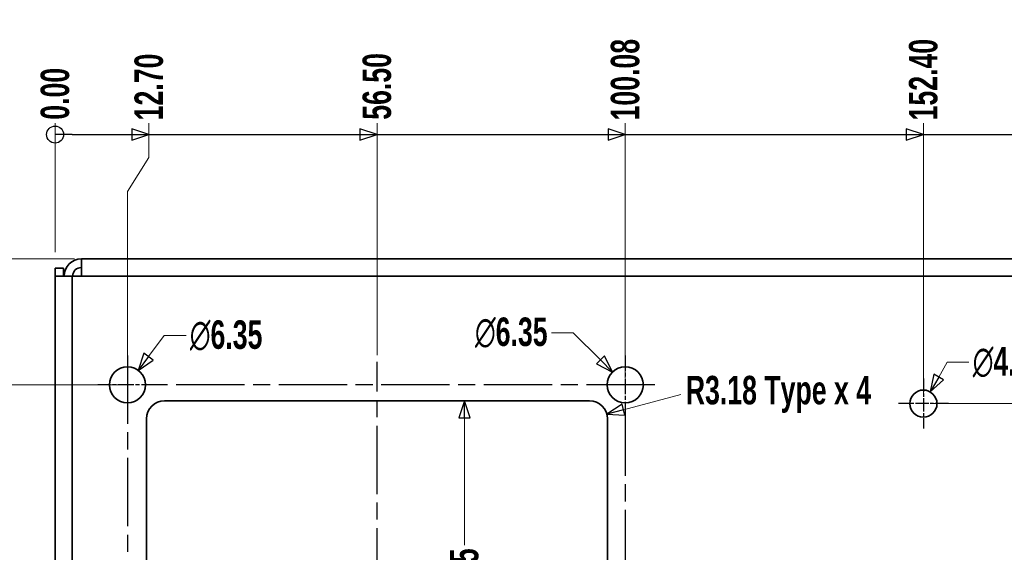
# Model space of a CAD drawing. Header units: millimetres. Extents: x 5 to 414, y 18 to 303.
# Tile 4 of 12: x 66 to 153, y 159 to 205. Entities that reach past the tile are written whole.
import ezdxf

# ---------------------------------------------------------------- set-up
doc = ezdxf.new("R2010")
doc.units = ezdxf.units.MM
doc.linetypes.add('CHAIN', pattern=[0.3543, 0.2362, -0.0295, 0.0591, -0.0295])
doc.linetypes.add('DASH_DOT', pattern=[0.182, 0.1181, -0.0295, 0.0049, -0.0295])
doc.layers.add('Center Mark(May)', color=1, linetype='DASH_DOT', lineweight=25, true_color=0xff0000)
doc.layers.add('Centerline(May)', color=1, linetype='Continuous', lineweight=25, true_color=0xff0000)
for name, color, linetype, lineweight in [('Dimensions(May)', 7, 'Continuous', 25), ('Visible Edges(May)', 7, 'Continuous', 35), ('Visible Tangent Edges(May)', 7, 'Continuous', 35)]:
    doc.layers.add(name, color=color, linetype=linetype, lineweight=lineweight)
doc.styles.add('DimISO-30 Roman 2.5', font='romab___.ttf', dxfattribs={"width": 0.7})
doc.dimstyles.new('ISO-30-May', dxfattribs={"dimtxt": 2.5, "dimasz": 1.5, "dimexe": 1, "dimexo": 0.6, "dimgap": 0.4, "dimtad": 0, "dimtoh": 1, "dimrnd": 1e-08, "dimzin": 0, "dimdsep": 46, "dimtxsty": 'DimISO-30 Roman 2.5', "dimblk": 'Filled-1', "dimcen": 0.09, "dimclrd": 132, "dimclre": 132, "dimclrt": 256, "dimazin": 0, "dimtfac": 1.1, "dimtmove": 0, "dimatfit": 3, "dimfxl": 0, "dimtolj": 1, "dimlwd": 18, "dimlwe": 18, "dimarcsym": 0})

# ---------------------------------------------------------------- blocks, each defined once
blk = doc.blocks.new('Filled-1')
at = {"color": 0}
for p, q in [((0, 0), (-1, 0.333)), ((-1, 0.333), (-1, -0.333)), ((-1, 0), (0, 0)), ((-1, -0.333), (0, 0))]:
    blk.add_line(p, q, dxfattribs=at)
at = {"color": 0, "flags": 128}
blk.add_lwpolyline([(-1, -0.333), (0, 0), (-1, 0.333), (-1, -0.333)], dxfattribs=at)
at = {"color": 0}
blk.add_solid([(-1, -0.333), (0, 0), (-1, 0.333), (-1, -0.333)], dxfattribs=at)
blk = doc.blocks.new('*D36')
at = {"layer": 'Defpoints', "color": 0, "linetype": 'Continuous', "transparency": 16777216}
for p in [(105.298, 171.878), (105.298, 140.103), (105.298, 140.103)]:
    blk.add_point(p, dxfattribs=at)
at = {"layer": 'Dimensions(May)', "color": 132, "linetype": 'Continuous', "lineweight": 18, "transparency": 16777216}
for p, q in [((105.298, 170.378), (105.298, 159.199)), ((105.298, 141.603), (105.298, 152.782))]:
    blk.add_line(p, q, dxfattribs=at)
at = {"layer": 'Dimensions(May)', "color": 132, "linetype": 'Continuous', "lineweight": 18, "transparency": 16777216, "xscale": 1.5, "yscale": 1.5, "zscale": 1.5}
for p, rotation in [((105.298, 171.878), 90), ((105.298, 140.103), 270)]:
    blk.add_blockref('Filled-1', p, dxfattribs=dict(at, rotation=rotation))
at = {"layer": 'Dimensions(May)', "color": 172, "linetype": 'Continuous', "lineweight": 20, "true_color": 0x0000c8, "transparency": 16777216, "insert": (105.298, 155.991), "char_height": 2.5, "attachment_point": 5, "rotation": 90, "style": 'DimISO-30 Roman 2.5'}
blk.add_mtext('\\A1;63.55', dxfattribs=at)
blk = doc.blocks.new('*D37')
at = {"layer": 'Defpoints', "color": 0, "linetype": 'Continuous', "transparency": 16777216}
for p in [(69.38, 196.242), (69.38, 184.324), (69.38, 184.324)]:
    blk.add_point(p, dxfattribs=at)
at = {"layer": 'Dimensions(May)', "color": 132, "linetype": 'Continuous', "lineweight": 18, "transparency": 16777216}
blk.add_line((69.38, 184.924), (69.38, 196.242), dxfattribs=at)
at = {"layer": 'Dimensions(May)', "color": 172, "linetype": 'Continuous', "lineweight": 20, "true_color": 0x0000c8, "transparency": 16777216, "insert": (69.38, 198.822), "char_height": 2.5, "attachment_point": 5, "rotation": 90, "style": 'DimISO-30 Roman 2.5'}
blk.add_mtext('\\A1;0.00', dxfattribs=at)
blk = doc.blocks.new('*D38')
at = {"layer": 'Defpoints', "color": 0, "linetype": 'Continuous', "transparency": 16777216}
for p in [(77.616, 196.242), (69.38, 184.324), (75.73, 173.275)]:
    blk.add_point(p, dxfattribs=at)
at = {"layer": 'Dimensions(May)', "color": 132, "linetype": 'Continuous', "lineweight": 18, "transparency": 16777216}
for p, q in [((77.616, 193.242), (77.616, 196.242)), ((75.73, 190.242), (77.616, 193.242)), ((75.73, 173.875), (75.73, 190.242))]:
    blk.add_line(p, q, dxfattribs=at)
at = {"layer": 'Dimensions(May)', "color": 172, "linetype": 'Continuous', "lineweight": 20, "true_color": 0x0000c8, "transparency": 16777216, "insert": (77.616, 199.42), "char_height": 2.5, "attachment_point": 5, "rotation": 90, "style": 'DimISO-30 Roman 2.5'}
blk.add_mtext('\\A1;12.70', dxfattribs=at)
blk = doc.blocks.new('*D39')
at = {"layer": 'Defpoints', "color": 0, "linetype": 'Continuous', "transparency": 16777216}
for p in [(97.632, 196.242), (69.38, 184.324), (97.632, 175.291)]:
    blk.add_point(p, dxfattribs=at)
at = {"layer": 'Dimensions(May)', "color": 132, "linetype": 'Continuous', "lineweight": 18, "transparency": 16777216}
blk.add_line((97.632, 175.891), (97.632, 196.242), dxfattribs=at)
at = {"layer": 'Dimensions(May)', "color": 172, "linetype": 'Continuous', "lineweight": 20, "true_color": 0x0000c8, "transparency": 16777216, "insert": (97.632, 199.469), "char_height": 2.5, "attachment_point": 5, "rotation": 90, "style": 'DimISO-30 Roman 2.5'}
blk.add_mtext('\\A1;56.50', dxfattribs=at)
blk = doc.blocks.new('*D40')
at = {"layer": 'Defpoints', "color": 0, "linetype": 'Continuous', "transparency": 16777216}
for p in [(119.418, 196.242), (69.38, 184.324), (119.418, 173.275)]:
    blk.add_point(p, dxfattribs=at)
at = {"layer": 'Dimensions(May)', "color": 132, "linetype": 'Continuous', "lineweight": 18, "transparency": 16777216}
blk.add_line((119.418, 173.875), (119.418, 196.242), dxfattribs=at)
at = {"layer": 'Dimensions(May)', "color": 172, "linetype": 'Continuous', "lineweight": 20, "true_color": 0x0000c8, "transparency": 16777216, "insert": (119.418, 200.06), "char_height": 2.5, "attachment_point": 5, "rotation": 90, "style": 'DimISO-30 Roman 2.5'}
blk.add_mtext('\\A1;100.08', dxfattribs=at)
blk = doc.blocks.new('*D41')
at = {"layer": 'Defpoints', "color": 0, "linetype": 'Continuous', "transparency": 16777216}
for p in [(161.455, 196.242), (69.38, 184.324), (161.455, 165.274)]:
    blk.add_point(p, dxfattribs=at)
at = {"layer": 'Dimensions(May)', "color": 132, "linetype": 'Continuous', "lineweight": 18, "transparency": 16777216}
blk.add_line((161.455, 165.874), (161.455, 196.242), dxfattribs=at)
at = {"layer": 'Dimensions(May)', "color": 172, "linetype": 'Continuous', "lineweight": 20, "true_color": 0x0000c8, "transparency": 16777216, "insert": (161.455, 200.055), "char_height": 2.5, "attachment_point": 5, "rotation": 90, "style": 'DimISO-30 Roman 2.5'}
blk.add_mtext('\\A1;184.15', dxfattribs=at)
blk = doc.blocks.new('*D42')
at = {"layer": 'Defpoints', "color": 0, "linetype": 'Continuous', "transparency": 16777216}
for p in [(178.918, 196.242), (69.38, 184.324), (178.918, 177.174)]:
    blk.add_point(p, dxfattribs=at)
at = {"layer": 'Dimensions(May)', "color": 132, "linetype": 'Continuous', "lineweight": 18, "transparency": 16777216}
blk.add_line((178.918, 177.774), (178.918, 196.242), dxfattribs=at)
at = {"layer": 'Dimensions(May)', "color": 172, "linetype": 'Continuous', "lineweight": 20, "true_color": 0x0000c8, "transparency": 16777216, "insert": (178.918, 200.113), "char_height": 2.5, "attachment_point": 5, "rotation": 90, "style": 'DimISO-30 Roman 2.5'}
blk.add_mtext('\\A1;219.08', dxfattribs=at)
blk = doc.blocks.new('*D43')
at = {"layer": 'Defpoints', "color": 0, "linetype": 'Continuous', "transparency": 16777216}
for p in [(183.023, 196.242), (69.38, 184.324), (182.791, 182.824)]:
    blk.add_point(p, dxfattribs=at)
at = {"layer": 'Dimensions(May)', "color": 132, "linetype": 'Continuous', "lineweight": 18, "transparency": 16777216}
for p, q in [((183.023, 193.242), (183.023, 196.242)), ((182.791, 190.242), (183.023, 193.242)), ((182.791, 183.424), (182.791, 190.242))]:
    blk.add_line(p, q, dxfattribs=at)
at = {"layer": 'Dimensions(May)', "color": 172, "linetype": 'Continuous', "lineweight": 20, "true_color": 0x0000c8, "transparency": 16777216, "insert": (183.023, 200.117), "char_height": 2.5, "attachment_point": 5, "rotation": 90, "style": 'DimISO-30 Roman 2.5'}
blk.add_mtext('\\A1;226.82', dxfattribs=at)
blk = doc.blocks.new('*D44')
at = {"layer": 'Defpoints', "color": 0, "linetype": 'Continuous', "transparency": 16777216}
for p in [(208.191, 196.242), (69.38, 184.324), (208.191, 182.824)]:
    blk.add_point(p, dxfattribs=at)
at = {"layer": 'Dimensions(May)', "color": 132, "linetype": 'Continuous', "lineweight": 18, "transparency": 16777216}
blk.add_line((208.191, 183.424), (208.191, 196.242), dxfattribs=at)
at = {"layer": 'Dimensions(May)', "color": 172, "linetype": 'Continuous', "lineweight": 20, "true_color": 0x0000c8, "transparency": 16777216, "insert": (208.191, 200.117), "char_height": 2.5, "attachment_point": 5, "rotation": 90, "style": 'DimISO-30 Roman 2.5'}
blk.add_mtext('\\A1;277.62', dxfattribs=at)
blk = doc.blocks.new('*D45')
at = {"layer": 'Defpoints', "color": 0, "linetype": 'Continuous', "transparency": 16777216}
for p in [(218.605, 196.242), (69.38, 184.324), (218.605, 182.824)]:
    blk.add_point(p, dxfattribs=at)
at = {"layer": 'Dimensions(May)', "color": 132, "linetype": 'Continuous', "lineweight": 18, "transparency": 16777216}
blk.add_line((218.605, 183.424), (218.605, 196.242), dxfattribs=at)
at = {"layer": 'Dimensions(May)', "color": 172, "linetype": 'Continuous', "lineweight": 20, "true_color": 0x0000c8, "transparency": 16777216, "insert": (218.605, 200.108), "char_height": 2.5, "attachment_point": 5, "rotation": 90, "style": 'DimISO-30 Roman 2.5'}
blk.add_mtext('\\A1;298.45', dxfattribs=at)
blk = doc.blocks.new('*D46')
at = {"layer": 'Defpoints', "color": 0, "linetype": 'Continuous', "transparency": 16777216}
for p in [(233.591, 196.242), (69.38, 184.324), (233.591, 182.824)]:
    blk.add_point(p, dxfattribs=at)
at = {"layer": 'Dimensions(May)', "color": 132, "linetype": 'Continuous', "lineweight": 18, "transparency": 16777216}
blk.add_line((233.591, 183.424), (233.591, 196.242), dxfattribs=at)
at = {"layer": 'Dimensions(May)', "color": 172, "linetype": 'Continuous', "lineweight": 20, "true_color": 0x0000c8, "transparency": 16777216, "insert": (233.591, 200.119), "char_height": 2.5, "attachment_point": 5, "rotation": 90, "style": 'DimISO-30 Roman 2.5'}
blk.add_mtext('\\A1;328.42', dxfattribs=at)
blk = doc.blocks.new('*D47')
at = {"layer": 'Defpoints', "color": 0, "linetype": 'Continuous', "transparency": 16777216}
for p in [(297.091, 196.242), (69.38, 184.324), (297.091, 180.362)]:
    blk.add_point(p, dxfattribs=at)
at = {"layer": 'Dimensions(May)', "color": 132, "linetype": 'Continuous', "lineweight": 18, "transparency": 16777216}
blk.add_line((297.091, 180.962), (297.091, 196.242), dxfattribs=at)
at = {"layer": 'Dimensions(May)', "color": 172, "linetype": 'Continuous', "lineweight": 20, "true_color": 0x0000c8, "transparency": 16777216, "insert": (297.091, 200.112), "char_height": 2.5, "attachment_point": 5, "rotation": 90, "style": 'DimISO-30 Roman 2.5'}
blk.add_mtext('\\A1;455.42', dxfattribs=at)
blk = doc.blocks.new('*D48')
at = {"layer": 'Defpoints', "color": 0, "linetype": 'Continuous', "transparency": 16777216}
for p in [(301.181, 196.242), (69.38, 184.324), (297.98, 172.424)]:
    blk.add_point(p, dxfattribs=at)
at = {"layer": 'Dimensions(May)', "color": 132, "linetype": 'Continuous', "lineweight": 18, "transparency": 16777216}
for p, q in [((301.181, 193.242), (301.181, 196.242)), ((297.98, 190.242), (301.181, 193.242)), ((297.98, 173.024), (297.98, 190.242))]:
    blk.add_line(p, q, dxfattribs=at)
at = {"layer": 'Dimensions(May)', "color": 172, "linetype": 'Continuous', "lineweight": 20, "true_color": 0x0000c8, "transparency": 16777216, "insert": (301.181, 200.11), "char_height": 2.5, "attachment_point": 5, "rotation": 90, "style": 'DimISO-30 Roman 2.5'}
blk.add_mtext('\\A1;457.20', dxfattribs=at)
blk = doc.blocks.new('*D49')
at = {"layer": 'Defpoints', "color": 0, "linetype": 'Continuous', "transparency": 16777216}
for p in [(323.38, 196.242), (69.38, 184.324), (323.38, 183.521)]:
    blk.add_point(p, dxfattribs=at)
at = {"layer": 'Dimensions(May)', "color": 132, "linetype": 'Continuous', "lineweight": 18, "transparency": 16777216}
blk.add_line((323.38, 184.121), (323.38, 196.242), dxfattribs=at)
at = {"layer": 'Dimensions(May)', "color": 172, "linetype": 'Continuous', "lineweight": 20, "true_color": 0x0000c8, "transparency": 16777216, "insert": (323.38, 200.112), "char_height": 2.5, "attachment_point": 5, "rotation": 90, "style": 'DimISO-30 Roman 2.5'}
blk.add_mtext('\\A1;508.00', dxfattribs=at)
blk = doc.blocks.new('*D50')
at = {"layer": 'Defpoints', "color": 0, "linetype": 'Continuous', "transparency": 16777216}
for p in [(145.58, 196.242), (69.38, 184.324), (145.58, 171.624)]:
    blk.add_point(p, dxfattribs=at)
at = {"layer": 'Dimensions(May)', "color": 132, "linetype": 'Continuous', "lineweight": 18, "transparency": 16777216}
blk.add_line((145.58, 172.224), (145.58, 196.242), dxfattribs=at)
at = {"layer": 'Dimensions(May)', "color": 172, "linetype": 'Continuous', "lineweight": 20, "true_color": 0x0000c8, "transparency": 16777216, "insert": (145.58, 200.063), "char_height": 2.5, "attachment_point": 5, "rotation": 90, "style": 'DimISO-30 Roman 2.5'}
blk.add_mtext('\\A1;152.40', dxfattribs=at)
blk = doc.blocks.new('2dTransSymbol2')
at = {"layer": 'Dimensions(May)'}
for p, q in [((77.616, 195.242), (76.116, 195.742)), ((76.116, 195.742), (76.116, 194.742)), ((97.632, 195.242), (96.132, 195.742)), ((96.132, 195.742), (96.132, 194.742)), ((119.418, 195.242), (117.918, 195.742)), ((117.918, 195.742), (117.918, 194.742)), ((145.58, 195.242), (144.08, 195.742)), ((144.08, 195.742), (144.08, 194.742)), ((70.88, 195.242), (69.38, 195.242)), ((70.88, 195.242), (76.116, 195.242)), ((76.116, 195.242), (77.616, 195.242)), ((76.116, 194.742), (77.616, 195.242)), ((77.616, 195.242), (96.132, 195.242)), ((96.132, 195.242), (97.632, 195.242)), ((96.132, 194.742), (97.632, 195.242)), ((97.632, 195.242), (117.918, 195.242)), ((117.918, 195.242), (119.418, 195.242)), ((117.918, 194.742), (119.418, 195.242)), ((119.418, 195.242), (144.08, 195.242)), ((144.08, 195.242), (145.58, 195.242)), ((144.08, 194.742), (145.58, 195.242)), ((145.58, 195.242), (159.955, 195.242))]:
    blk.add_line(p, q, dxfattribs=at)
at = {"layer": 'Dimensions(May)', "flags": 128}
for points in [[(76.116, 194.742), (77.616, 195.242), (76.116, 195.742), (76.116, 194.742)], [(96.132, 194.742), (97.632, 195.242), (96.132, 195.742), (96.132, 194.742)], [(117.918, 194.742), (119.418, 195.242), (117.918, 195.742), (117.918, 194.742)], [(144.08, 194.742), (145.58, 195.242), (144.08, 195.742), (144.08, 194.742)]]:
    blk.add_lwpolyline(points, dxfattribs=at)
at = {"layer": 'Dimensions(May)'}
blk.add_circle((69.38, 195.242), 0.75, dxfattribs=at)
for points in [[(76.116, 194.742), (77.616, 195.242), (76.116, 195.742), (76.116, 194.742)], [(96.132, 194.742), (97.632, 195.242), (96.132, 195.742), (96.132, 194.742)], [(117.918, 194.742), (119.418, 195.242), (117.918, 195.742), (117.918, 194.742)], [(144.08, 194.742), (145.58, 195.242), (144.08, 195.742), (144.08, 194.742)]]:
    blk.add_solid(points, dxfattribs=at)
blk = doc.blocks.new('*D54')
at = {"layer": 'Defpoints', "color": 0, "linetype": 'Continuous', "transparency": 16777216}
for p in [(59.875, 173.275), (75.73, 173.275), (69.38, 131.937)]:
    blk.add_point(p, dxfattribs=at)
at = {"layer": 'Dimensions(May)', "color": 132, "linetype": 'Continuous', "lineweight": 18, "transparency": 16777216}
blk.add_line((75.13, 173.275), (59.875, 173.275), dxfattribs=at)
at = {"layer": 'Dimensions(May)', "color": 172, "linetype": 'Continuous', "lineweight": 20, "true_color": 0x0000c8, "transparency": 16777216, "insert": (56.652, 173.275), "char_height": 2.5, "attachment_point": 5, "style": 'DimISO-30 Roman 2.5'}
blk.add_mtext('\\A1;82.68', dxfattribs=at)
blk = doc.blocks.new('*D56')
at = {"layer": 'Defpoints', "color": 0, "linetype": 'Continuous', "transparency": 16777216}
for p in [(59.875, 184.324), (71.683, 184.324), (69.38, 131.937)]:
    blk.add_point(p, dxfattribs=at)
at = {"layer": 'Dimensions(May)', "color": 132, "linetype": 'Continuous', "lineweight": 18, "transparency": 16777216}
blk.add_line((71.083, 184.324), (59.875, 184.324), dxfattribs=at)
at = {"layer": 'Dimensions(May)', "color": 172, "linetype": 'Continuous', "lineweight": 20, "true_color": 0x0000c8, "transparency": 16777216, "insert": (56.057, 184.324), "char_height": 2.5, "attachment_point": 5, "style": 'DimISO-30 Roman 2.5'}
blk.add_mtext('\\A1;104.78', dxfattribs=at)
blk = doc.blocks.new('*D68')
at = {"layer": 'Defpoints', "color": 0, "linetype": 'Continuous', "transparency": 16777216}
for p in [(145.58, 171.624), (333.689, 171.624), (323.38, 131.937)]:
    blk.add_point(p, dxfattribs=at)
at = {"layer": 'Dimensions(May)', "color": 132, "linetype": 'Continuous', "lineweight": 18, "transparency": 16777216}
blk.add_line((146.18, 171.624), (333.689, 171.624), dxfattribs=at)
at = {"layer": 'Dimensions(May)', "color": 172, "linetype": 'Continuous', "lineweight": 20, "true_color": 0x0000c8, "transparency": 16777216, "insert": (336.912, 171.624), "char_height": 2.5, "attachment_point": 5, "style": 'DimISO-30 Roman 2.5'}
blk.add_mtext('\\A1;79.38', dxfattribs=at)
blk = doc.blocks.new('*D123')
at = {"layer": 'Defpoints', "color": 0, "linetype": 'Continuous', "transparency": 16777216}
for p in [(116.282, 170.291), (117.815, 170.702)]:
    blk.add_point(p, dxfattribs=at)
at = {"layer": 'Dimensions(May)', "color": 132, "linetype": 'Continuous', "lineweight": 18, "transparency": 16777216}
blk.add_line((124.286, 172.436), (119.264, 171.09), dxfattribs=at)
at = {"layer": 'Dimensions(May)', "color": 132, "linetype": 'Continuous', "lineweight": 18, "transparency": 16777216, "xscale": 1.5, "yscale": 1.5, "zscale": 1.5, "rotation": 194.9999999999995}
blk.add_blockref('Filled-1', (117.815, 170.702), dxfattribs=at)
at = {"layer": 'Dimensions(May)', "color": 172, "linetype": 'Continuous', "lineweight": 20, "true_color": 0x0000c8, "transparency": 16777216, "insert": (132.861, 172.436), "char_height": 2.5, "attachment_point": 5, "style": 'DimISO-30 Roman 2.5'}
blk.add_mtext('\\A1;{\\fRomantic|b1|i0;\\H2.4873;}R3.18{ Type x 4}', dxfattribs=at)
blk = doc.blocks.new('*D124')
at = {"layer": 'Defpoints', "color": 0, "linetype": 'Continuous', "transparency": 16777216}
for p in [(76.681, 174.547), (74.78, 172.004)]:
    blk.add_point(p, dxfattribs=at)
at = {"layer": 'Dimensions(May)', "color": 132, "linetype": 'Continuous', "lineweight": 18, "transparency": 16777216}
for p, q in [((78.965, 177.602), (77.579, 175.748)), ((80.87, 177.602), (78.965, 177.602)), ((75.64, 173.275), (75.82, 173.275)), ((75.73, 173.185), (75.73, 173.365))]:
    blk.add_line(p, q, dxfattribs=at)
at = {"layer": 'Dimensions(May)', "color": 132, "linetype": 'Continuous', "lineweight": 18, "transparency": 16777216, "xscale": 1.5, "yscale": 1.5, "zscale": 1.5, "rotation": 233.2188988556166}
blk.add_blockref('Filled-1', (76.681, 174.547), dxfattribs=at)
at = {"layer": 'Dimensions(May)', "color": 172, "linetype": 'Continuous', "lineweight": 20, "true_color": 0x0000c8, "transparency": 16777216, "insert": (84.389, 177.602), "char_height": 2.5, "attachment_point": 5, "style": 'DimISO-30 Roman 2.5'}
blk.add_mtext('\\A1;∅6.35', dxfattribs=at)
blk = doc.blocks.new('*D127')
at = {"layer": 'Defpoints', "color": 0, "linetype": 'Continuous', "transparency": 16777216}
for p in [(118.296, 174.398), (120.541, 172.153)]:
    blk.add_point(p, dxfattribs=at)
at = {"layer": 'Dimensions(May)', "color": 132, "linetype": 'Continuous', "lineweight": 18, "transparency": 16777216}
for p, q in [((112.937, 177.852), (114.841, 177.852)), ((114.841, 177.852), (117.235, 175.458)), ((119.328, 173.275), (119.508, 173.275)), ((119.418, 173.185), (119.418, 173.365))]:
    blk.add_line(p, q, dxfattribs=at)
at = {"layer": 'Dimensions(May)', "color": 132, "linetype": 'Continuous', "lineweight": 18, "transparency": 16777216, "xscale": 1.5, "yscale": 1.5, "zscale": 1.5, "rotation": 315.0000000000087}
blk.add_blockref('Filled-1', (118.296, 174.398), dxfattribs=at)
at = {"layer": 'Dimensions(May)', "color": 172, "linetype": 'Continuous', "lineweight": 20, "true_color": 0x0000c8, "transparency": 16777216, "insert": (109.418, 177.852), "char_height": 2.5, "attachment_point": 5, "style": 'DimISO-30 Roman 2.5'}
blk.add_mtext('\\A1;∅6.35', dxfattribs=at)
blk = doc.blocks.new('*D139')
at = {"layer": 'Defpoints', "color": 0, "linetype": 'Continuous', "transparency": 16777216}
for p in [(146.177, 172.658), (144.984, 170.59)]:
    blk.add_point(p, dxfattribs=at)
at = {"layer": 'Dimensions(May)', "color": 132, "linetype": 'Continuous', "lineweight": 18, "transparency": 16777216}
for p, q in [((147.677, 175.256), (146.927, 173.957)), ((149.576, 175.256), (147.677, 175.256)), ((145.49, 171.624), (145.67, 171.624)), ((145.58, 171.534), (145.58, 171.714))]:
    blk.add_line(p, q, dxfattribs=at)
at = {"layer": 'Dimensions(May)', "color": 132, "linetype": 'Continuous', "lineweight": 18, "transparency": 16777216, "xscale": 1.5, "yscale": 1.5, "zscale": 1.5, "rotation": 239.9999999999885}
blk.add_blockref('Filled-1', (146.177, 172.658), dxfattribs=at)
at = {"layer": 'Dimensions(May)', "color": 172, "linetype": 'Continuous', "lineweight": 20, "true_color": 0x0000c8, "transparency": 16777216, "insert": (153.101, 175.256), "char_height": 2.5, "attachment_point": 5, "style": 'DimISO-30 Roman 2.5'}
blk.add_mtext('\\A1;∅4.78', dxfattribs=at)

msp = doc.modelspace()

# ---------------------------------------------------------------- linework, layer by layer
at = {"layer": 'Center Mark(May)', "linetype": 'CHAIN', "ltscale": 25.402201}
for p, q in [((75.7305, 175.8627), (75.7305, 139.7505)), ((122.006, 173.2752), (77.8857, 173.2752)), ((119.4185, 171.2986), (119.4185, 135.6992))]:
    msp.add_line(p, q, dxfattribs=at)
at = {"layer": 'Center Mark(May)', "linetype": 'CHAIN', "ltscale": 5.750398}
for p, q in [((119.4185, 175.8627), (119.4185, 170.6877)), ((78.318, 173.2752), (73.143, 173.2752))]:
    msp.add_line(p, q, dxfattribs=at)
at = {"layer": 'Center Mark(May)', "linetype": 'CHAIN', "ltscale": 4.875433}
for p, q in [((145.5805, 173.818), (145.5805, 169.4304)), ((147.7743, 171.6242), (143.3867, 171.6242))]:
    msp.add_line(p, q, dxfattribs=at)
at = {"layer": 'Centerline(May)', "linetype": 'CHAIN', "ltscale": 25.402201}
msp.add_line((97.6316, 136.6903), (97.6316, 175.2907), dxfattribs=at)
at = {"layer": 'Visible Edges(May)'}
for p, q in [((71.6835, 182.8242), (71.6835, 184.3242)), ((71.6835, 184.3242), (321.0774, 184.3242)), ((70.1305, 183.5212), (69.3805, 183.5212)), ((69.3805, 182.8242), (69.3805, 183.5212)), ((70.1305, 182.8242), (70.1305, 183.5212)), ((69.3805, 182.8242), (69.5814, 182.8242)), ((69.3805, 133.4367), (69.3805, 182.8242)), ((69.5814, 182.8242), (70.8805, 182.8242)), ((71.6835, 182.8242), (70.8805, 182.8242)), ((78.9817, 171.8782), (116.2816, 171.8782)), ((77.3942, 141.6903), (77.3942, 170.2907)), ((117.8691, 170.2907), (117.8691, 141.6903))]:
    msp.add_line(p, q, dxfattribs=at)
for centre, radius in [((75.7305, 173.2752), 1.5875), ((119.4185, 173.2752), 1.5875), ((145.5805, 171.6242), 1.1938)]:
    msp.add_circle(centre, radius, dxfattribs=at)
for centre, radius, start, end in [((71.6835, 182.8242), 1.5, 90, 180), ((71.6835, 182.8242), 0.75, 90, 180), ((78.9817, 170.2907), 1.5875, 90, 180), ((116.2816, 170.2907), 1.5875, 0, 90)]:
    msp.add_arc(centre, radius, start, end, dxfattribs=at)
at = {"layer": 'Visible Tangent Edges(May)'}
for p, q in [((70.8805, 182.8242), (70.8805, 133.4367)), ((321.0774, 182.8242), (71.6835, 182.8242))]:
    msp.add_line(p, q, dxfattribs=at)

# ---------------------------------------------------------------- block references
at = {"layer": 'Dimensions(May)'}
msp.add_blockref('2dTransSymbol2', (0, 0), dxfattribs=at)

# ---------------------------------------------------------------- dimensions: what is measured, and where the dimension line sits
at = {"layer": 'Dimensions(May)', "color": 132, "linetype": 'Continuous', "lineweight": 20, "true_color": 0x00cccc}
for feature_location, offset, dtype, origin, picture, middle in [((233.5915, 182.8242), (0, 13.4183), 1, (69.3805, 184.3242), '*D46', (233.5915, 200.1193)), ((182.7915, 182.8242), (0.2316, 13.4183), 1, (69.3805, 184.3242), '*D43', (183.023, 200.1168)), ((208.1915, 182.8242), (0, 13.4183), 1, (69.3805, 184.3242), '*D44', (208.1915, 200.1168)), ((178.9179614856, 177.1741023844), (0, 19.0683744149), 1, (69.3804614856, 184.3242023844), '*D42', (178.9179614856, 200.1129244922)), ((297.0915, 180.3618), (0, 15.8807), 1, (69.3805, 184.3242), '*D47', (297.0915, 200.1116)), ((323.3805, 183.5212), (0, 12.7213), 1, (69.3805, 184.3242), '*D49', (323.3805, 200.1116)), ((297.9805, 172.4243), (3.2008, 23.8182), 1, (69.3805, 184.3242), '*D48', (301.1812, 200.1104)), ((218.6055, 182.8242), (0, 13.4183), 1, (69.3805, 184.3242), '*D45', (218.6055, 200.1078)), ((145.5805, 171.6242), (0, 24.6183), 1, (69.3805, 184.3242), '*D50', (145.5805, 200.0628)), ((119.4185, 173.2752), (0, 22.9673), 1, (69.3805, 184.3242), '*D40', (119.4185, 200.0602)), ((161.4555, 165.2742), (0, 30.9683), 1, (69.3805, 184.3242), '*D41', (161.4555, 200.0551)), ((97.6316, 175.2907), (0, 20.9518), 1, (69.3805, 184.3242), '*D39', (97.6316, 199.4692)), ((75.7305, 173.2752), (1.8853, 22.9673), 1, (69.3805, 184.3242), '*D38', (77.6158, 199.4204)), ((69.3804614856, 184.3242023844), (0, 11.9182744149), 1, (69.3804614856, 184.3242023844), '*D37', (69.3804614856, 198.8216249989)), ((71.6834944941, 184.3242023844), (-11.8086147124, 0), 0, (69.3804614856, 131.9367023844), '*D56', (56.0571119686, 184.3242023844)), ((75.7305, 173.2752), (-15.8556, 0), 0, (69.3805, 131.9367), '*D54', (56.652, 173.2752)), ((145.5804614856, 171.6242023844), (188.108973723, 0), 0, (323.3804614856, 131.9367023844), '*D68', (336.9123058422, 171.6242023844))]:
    dim = msp.add_ordinate_dim(feature_location=feature_location, offset=offset, dtype=dtype, origin=origin, dimstyle='ISO-30-May', override={"dimtad": 0, "dimdec": 2, "dimlfac": 2, "dimtp": 0, "dimtm": 0, "dimtdec": 2}, dxfattribs=at)
    dim.commit()
    dim.dimension.update_dxf_attribs({"geometry": picture, "text_midpoint": middle})
dim = msp.add_radius_dim(center=(116.2816, 170.2907), mpoint=(117.815, 170.7016), text='{\\fRomantic|b1|i0;\\H2.4873;}<>{ Type x 4}', dimstyle='ISO-30-May', override={"dimtih": 1, "dimdec": 2, "dimlfac": 2, "dimcen": 0, "dimtp": 0, "dimtm": 0, "dimtdec": 2, "dimtofl": 0}, dxfattribs=at)
dim.commit()
dim.dimension.update_dxf_attribs({"geometry": '*D123', "text_midpoint": (124.2863, 172.4356), "dimtype": 164})
for p1, p2, picture, middle in [((74.7799, 172.0037), (76.681, 174.5467), '*D124', (84.3888, 177.6023)), ((120.541, 172.1527), (118.2959, 174.3977), '*D127', (109.4179, 177.8522)), ((144.9836, 170.5903), (146.1774, 172.6581), '*D139', (153.1009, 175.2561))]:
    dim = msp.add_diameter_dim_2p(p1=p1, p2=p2, dimstyle='ISO-30-May', override={"dimtih": 1, "dimdec": 2, "dimlfac": 2, "dimtp": 0, "dimtm": 0, "dimtdec": 2, "dimtofl": 0}, dxfattribs=at)
    dim.commit()
    dim.dimension.update_dxf_attribs({"geometry": picture, "text_midpoint": middle, "dimtype": 163})
dim = msp.add_linear_dim(base=(105.2983, 140.1028), p1=(105.2983, 171.8782), p2=(105.2983, 140.1028), angle=270, dimstyle='ISO-30-May', override={"dimtoh": 0, "dimdec": 2, "dimlfac": 2, "dimse1": 1, "dimse2": 1, "dimtp": 0, "dimtm": 0, "dimtdec": 2, "dimtofl": 0, "dimatfit": 1}, dxfattribs=at)
dim.commit()
dim.dimension.update_dxf_attribs({"geometry": '*D36', "text_midpoint": (105.2983, 155.9905), "dimtype": 160})

doc.saveas('drawing.dxf')
